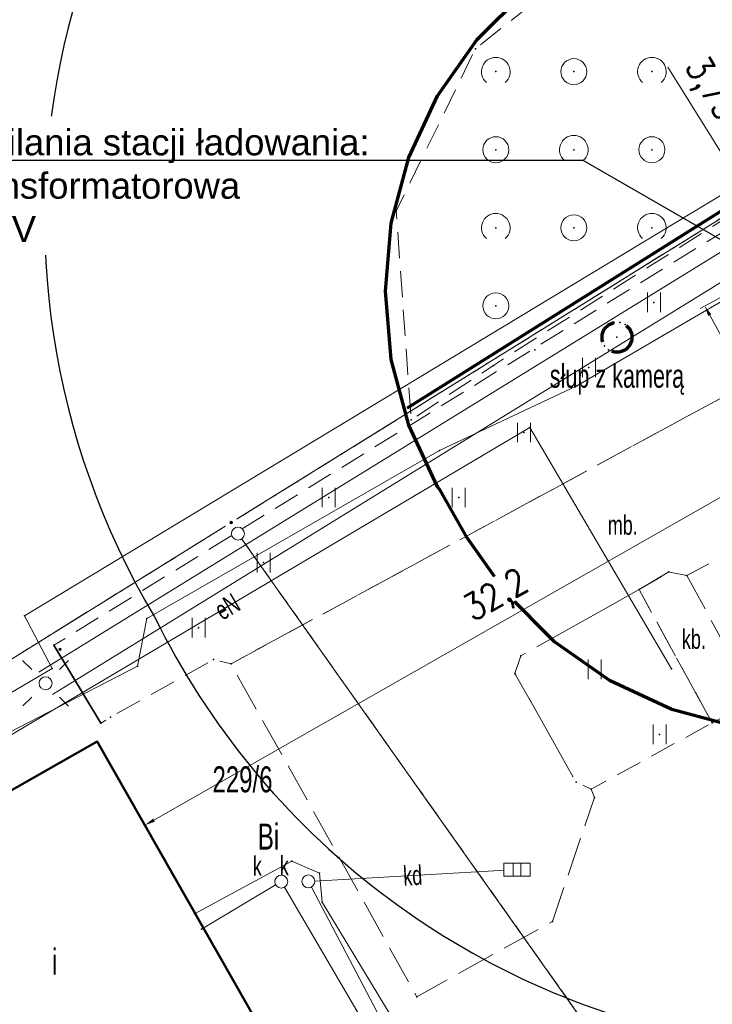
# Model space of a CAD drawing. Header units: millimetres. Extents: x 1588 to 3130, y 391 to 546.
# Tile 3 of 12: x 1659 to 1685, y 410 to 448. Entities that reach past the tile are written whole.
import ezdxf
from ezdxf import colors
from ezdxf.entities.mleader import LeaderData, LeaderLine
from ezdxf.enums import TextEntityAlignment as Align
from ezdxf.math import Vec2, Vec3

# ---------------------------------------------------------------- set-up
doc = ezdxf.new("R2010")
doc.units = ezdxf.units.MM
doc.set_wipeout_variables(frame=1)
for name, pattern in [('L_0_02', [0]), ('L_0_03', [1, 0.5, -0.5]), ('L_0_04', [1.5, 1, -0.5]), ('L_0_06', [2, 1.5, -0.5])]:
    doc.linetypes.add(name, pattern=pattern)
doc.layers.add('_Energa Invest-opisy', color=7, linetype='Continuous', lineweight=50, transparency=0.65)
for name, color, linetype, lineweight in [('EGB_DzialkaEwidencyjna', 7, 'L_0_02', 18), ('EGB_KonturKlasyfikacyjny', 82, 'L_0_06', 18), ('EGB_KonturUzytkuGruntowego', 96, 'L_0_03', 18), ('EGB_PunktGraniczny', 7, 'Continuous', 18), ('EL-wymiary', 190, 'Continuous', 13), ('GES_PrzewodElektroenergetyczny', 1, 'Continuous', 18), ('GES_PrzewodKanalizacyjny', 36, 'Continuous', 18), ('GES_PrzewodTelekomunikacyjny', 30, 'Continuous', 18), ('GES_PrzewodWodociagowy', 5, 'Continuous', 18), ('GES_UrzadzeniaSiecElektroenergetyczna_P', 7, 'Continuous', 18), ('GES_UrzadzeniaSiecKanalizacyjna_P', 7, 'Continuous', 18), ('KR_ObiektKarto', 7, 'Continuous', 18), ('MPZP', 203, 'Continuous', 50), ('OT_BudynekNiewykazanyWEGIB', 7, 'Continuous', 18), ('OT_Komunikacja', 7, 'Continuous', 18), ('OT_Ogrodzenia', 7, 'Continuous', 18), ('OT_Rzedna', 7, 'Continuous', 18), ('OT_ZagospodarowanieTerenu', 7, 'Continuous', 18), ('Zakres', 176, 'Continuous', 70)]:
    doc.layers.add(name, color=color, linetype=linetype, lineweight=lineweight)
doc.layers.add('EL- pomocnicze', color=6, linetype='Continuous', plot=False)
doc.layers.add('slup_z_kamera_dla_proj', color=193, linetype='L_0_04', lineweight=70, plot=False)
doc.styles.add('GW_OPISY', font='romans.shx', dxfattribs={"width": 0.85})
doc.styles.get("Standard").update_dxf_attribs({"font": 'arial.ttf'})
doc.linetypes.add('L_0_15_SHX', pattern='A,0,-0.375,-0.75,-0.75,-0.75,-0.75,-0.75,[1,ODGK.6640.525.2025 MAPA ROBOCZA.shx,S=0.05,R=0,X=0,Y=0],-0.75,-0.75,-0.75,-0.75,-0.375', length=7.5)
doc.dimstyles.new('GW_WYMIAR', dxfattribs={"dimtxt": 1, "dimasz": 0.8, "dimexe": 0.2, "dimexo": 0.3, "dimgap": 0.3, "dimtad": 1, "dimtxsty": 'GW_OPISY', "dimcen": 2.5, "dimclrd": 256, "dimclre": 256, "dimadec": 0, "dimazin": 0, "dimtfac": 1, "dimtmove": 0, "dimatfit": 3, "dimfxl": 1, "dimtfill": 1, "dimtfillclr": 2, "dimlwd": -1, "dimlwe": 18, "dimarcsym": 0})

# ---------------------------------------------------------------- blocks, each defined once
blk = doc.blocks.new('L_0_02_2')
at = {"color": 0}
blk.add_point((0, 0), dxfattribs=at)
blk = doc.blocks.new('L_0_02_1')
at = {"color": 0}
blk.add_point((0, 0), dxfattribs=at)
blk = doc.blocks.new('OTZT_S')
at = {"color": 0, "linetype": 'Continuous', "lineweight": 18, "flags": 128}
for points in [[(-0.5, -0.75), (-0.5, 0.75)], [(0.5, 0.75), (0.5, -0.75)]]:
    blk.add_lwpolyline(points, dxfattribs=at)
blk = doc.blocks.new('OTZK_1')
at = {"color": 0, "linetype": 'Continuous', "lineweight": 18}
blk.add_arc((0, 0), 1.1, 311.18593, 228.81407, dxfattribs=at)
blk = doc.blocks.new('OTZZ_2')
at = {"color": 0, "linetype": 'Continuous', "lineweight": 18}
blk.add_circle((0, 0), 1, dxfattribs=at)
blk = doc.blocks.new('EGPG_N')
at = {"color": 0, "linetype": 'Continuous', "lineweight": 13}
blk.add_wipeout([(0, -0.5), (0.25, -0.433), (0.433, -0.25), (0.5, 0), (0.433, 0.25), (0.25, 0.433), (0, 0.5), (-0.25, 0.433), (-0.433, 0.25), (-0.5, 0), (-0.433, -0.25), (-0.25, -0.433)], dxfattribs=at)
at = {"linetype": 'Continuous', "lineweight": 13}
blk.add_hatch(color=0, dxfattribs=at).paths.add_polyline_path([(0, -0.1, 1), (0, 0.1, 1)])
at = {"color": 0, "linetype": 'Continuous', "lineweight": 13}
blk.add_circle((0, 0), 0.1, dxfattribs=at)
blk = doc.blocks.new('EGPG_S')
at = {"color": 0, "linetype": 'Continuous', "lineweight": 18}
blk.add_wipeout([(0, -0.5), (0.25, -0.433), (0.433, -0.25), (0.5, 0), (0.433, 0.25), (0.25, 0.433), (0, 0.5), (-0.25, 0.433), (-0.433, 0.25), (-0.5, 0), (-0.433, -0.25), (-0.25, -0.433)], dxfattribs=at)
blk.add_circle((0, 0), 0.5, dxfattribs=at)
blk = doc.blocks.new('SUEO')
at = {"color": 0, "linetype": 'Continuous', "lineweight": 18, "flags": 128}
for points in [[(-1.06, 1.06), (-1.76, 1.76)], [(1.76, 1.76), (1.06, 1.06)], [(-1.74, -1.74), (-1.06, -1.06)], [(1.06, -1.06), (1.76, -1.76)]]:
    blk.add_lwpolyline(points, dxfattribs=at)
at = {"color": 0, "linetype": 'Continuous', "lineweight": 18}
blk.add_wipeout([(0, -0.5), (0.25, -0.433), (0.433, -0.25), (0.5, 0), (0.433, 0.25), (0.25, 0.433), (0, 0.5), (-0.25, 0.433), (-0.433, 0.25), (-0.5, 0), (-0.433, -0.25), (-0.25, -0.433)], dxfattribs=at)
blk.add_circle((0, 0), 0.5, dxfattribs=at)
blk = doc.blocks.new('SUKK')
at = {"color": 0, "linetype": 'Continuous', "lineweight": 18}
blk.add_wipeout([(1, 0.5), (1, -0.5), (-1, -0.5), (-1, 0.5)], dxfattribs=at)
at = {"color": 0, "linetype": 'Continuous', "lineweight": 18, "flags": 128}
blk.add_lwpolyline([(1, 0.5), (1, -0.5), (-1, -0.5), (-1, 0.5), (1, 0.5)], close=True, dxfattribs=at)
for points in [[(-0.3, 0.5), (-0.3, -0.5)], [(0.3, 0.5), (0.3, -0.5)]]:
    blk.add_lwpolyline(points, dxfattribs=at)
blk = doc.blocks.new('SUKS')
at = {"color": 0, "linetype": 'Continuous', "lineweight": 18}
blk.add_wipeout([(0, -0.5), (0.25, -0.433), (0.433, -0.25), (0.5, 0), (0.433, 0.25), (0.25, 0.433), (0, 0.5), (-0.25, 0.433), (-0.433, 0.25), (-0.5, 0), (-0.433, -0.25), (-0.25, -0.433)], dxfattribs=at)
blk.add_circle((0, 0), 0.5, dxfattribs=at)
blk = doc.blocks.new('OTRN')
at = {"linetype": 'Continuous', "lineweight": 13}
blk.add_hatch(color=0, dxfattribs=at).paths.add_polyline_path([(0, -0.091, 1), (0, 0.091, 1)])
at = {"color": 0, "linetype": 'Continuous', "lineweight": 13}
blk.add_circle((0, 0), 0.0906, dxfattribs=at)
blk = doc.blocks.new('*D31')
at = {"layer": 'Defpoints', "color": 0, "transparency": 16777216}
for p in [(1687.396, 438.551), (1689.498, 434.674), (1687.129, 433.389)]:
    blk.add_point(p, dxfattribs=at)
at = {"layer": 'EL-wymiary', "lineweight": 18, "transparency": 16777216}
for p, q in [((1687.132, 438.408), (1684.851, 437.171)), ((1689.234, 434.531), (1686.953, 433.294))]:
    blk.add_line(p, q, dxfattribs=at)
at = {"layer": 'EL-wymiary', "transparency": 16777216}
blk.add_line((1685.217, 436.915), (1686.938, 433.741), dxfattribs=at)
for points in [[(1685.276, 436.946), (1685.158, 436.883), (1685.026, 437.266)], [(1686.997, 433.772), (1686.879, 433.709), (1687.129, 433.389)]]:
    blk.add_solid(points, dxfattribs=at)
at = {"layer": 'EL-wymiary', "color": 0, "transparency": 16777216, "insert": (1686.865, 435.754), "char_height": 1, "attachment_point": 5, "rotation": 298.4675, "style": 'GW_OPISY', "bg_fill": 3, "box_fill_scale": 1.1, "bg_fill_color": 256, "bg_fill_true_color": 13158600, "bg_fill_transparency": 0}
blk.add_mtext('4,41', dxfattribs=at)
blk = doc.blocks.new('*D32')
at = {"layer": 'Defpoints', "color": 0, "transparency": 16777216}
for p in [(1689.901, 436.03), (1661.928, 420.085), (1663.509, 417.311)]:
    blk.add_point(p, dxfattribs=at)
at = {"layer": 'EL-wymiary', "lineweight": 18, "transparency": 16777216}
for p, q in [((1690.049, 435.769), (1691.581, 433.081)), ((1662.077, 419.825), (1663.609, 417.137))]:
    blk.add_line(p, q, dxfattribs=at)
at = {"layer": 'EL-wymiary', "transparency": 16777216}
blk.add_line((1691.135, 433.057), (1663.857, 417.509), dxfattribs=at)
for points in [[(1691.102, 433.115), (1691.168, 432.999), (1691.482, 433.255)], [(1663.824, 417.567), (1663.89, 417.451), (1663.509, 417.311)]]:
    blk.add_solid(points, dxfattribs=at)
at = {"layer": 'EL-wymiary', "color": 0, "transparency": 16777216, "insert": (1677.052, 426.061), "char_height": 1, "attachment_point": 5, "rotation": 29.6831, "style": 'GW_OPISY', "bg_fill": 3, "box_fill_scale": 1.1, "bg_fill_color": 256, "bg_fill_true_color": 13158600, "bg_fill_transparency": 0}
blk.add_mtext('32,2', dxfattribs=at)
blk = doc.blocks.new('*D33')
at = {"layer": 'Defpoints', "color": 0, "transparency": 16777216}
for p in [(1686.774, 441.332), (1686.783, 441.338), (1688.752, 438.149)]:
    blk.add_point(p, dxfattribs=at)
at = {"layer": 'EL-wymiary', "transparency": 16777216}
for p, q in [((1686.783, 441.338), (1683.611, 446.445)), ((1688.55, 438.494), (1686.994, 440.998))]:
    blk.add_line(p, q, dxfattribs=at)
at = {"layer": 'EL-wymiary', "lineweight": 18, "transparency": 16777216}
for p, q in [((1687.029, 441.491), (1686.953, 441.444)), ((1689.006, 438.307), (1688.931, 438.26))]:
    blk.add_line(p, q, dxfattribs=at)
at = {"layer": 'EL-wymiary', "transparency": 16777216}
for points in [[(1687.051, 441.033), (1686.937, 440.963), (1686.783, 441.338)], [(1688.606, 438.529), (1688.493, 438.459), (1688.761, 438.154)]]:
    blk.add_solid(points, dxfattribs=at)
at = {"layer": 'EL-wymiary', "color": 0, "transparency": 16777216, "insert": (1685.213, 445.562), "char_height": 1, "attachment_point": 5, "rotation": 301.8468, "style": 'GW_OPISY', "bg_fill": 3, "box_fill_scale": 1.1, "bg_fill_color": 256, "bg_fill_true_color": 13158600, "bg_fill_transparency": 0}
blk.add_mtext('3,75', dxfattribs=at)

msp = doc.modelspace()

# ---------------------------------------------------------------- linework, layer by layer
for p in [(1676.261, 447.487), (1676.211, 447.145), (1676.996, 446.27), (1679.996, 446.27), (1682.996, 446.27), (1674.761, 445.345), (1676.996, 443.27), (1679.996, 443.27), (1682.996, 443.27), (1673.656, 442.976), (1673.171, 440.915), (1672.979, 440.45), (1676.996, 440.27), (1679.996, 440.27), (1682.996, 440.27), (1672.753, 437.83), (1683.074, 437.403), (1676.996, 437.27), (1681.166, 436.383), (1681.325, 436.545), (1681.534, 436.633), (1681.76, 436.634), (1681.97, 436.549), (1682.131, 436.39), (1681.081, 436.173), (1681.083, 435.947), (1681.651, 436.064), (1682.22, 436.182), (1682.221, 435.955), (1678.501, 435.585), (1681.171, 435.739), (1681.332, 435.58), (1681.977, 435.584), (1682.136, 435.746), (1672.979, 435.211), (1681.542, 435.494), (1681.769, 435.496), (1676.902, 434.983), (1680.574, 434.903), (1680.111, 434.195), (1673.601, 433.345), (1673.741, 432.885), (1673.656, 432.685), (1678.301, 432.595), (1678.074, 432.403), (1674.831, 431.715), (1674.761, 430.315), (1670.574, 429.903), (1674.855, 430.181), (1675.574, 429.903), (1675.901, 428.355), (1668.074, 427.403), (1683.651, 427.045), (1684.341, 426.905), (1677.401, 426.214), (1682.501, 426.365), (1658.885, 425.352), (1663.581, 425.255), (1665.574, 424.903), (1660.011, 424.225), (1679.249, 424.365), (1677.961, 423.825), (1663.231, 423.425), (1666.141, 423.675), (1666.821, 423.515), (1677.731, 423.145), (1680.794, 423.303), (1683.751, 423.325), (1681.391, 422.865), (1683.761, 421.76), (1661.821, 421.235), (1662.181, 421.465), (1685.311, 421.245), (1683.294, 420.803), (1661.671, 420.535), (1680.081, 418.965), (1680.661, 418.695), (1680.791, 418.375), (1669.161, 415.925), (1670.321, 414.355), (1665.421, 413.905), (1679.171, 413.615), (1665.691, 413.315), (1673.961, 410.715)]:
    msp.add_point(p)
at = {"layer": 'EGB_DzialkaEwidencyjna', "linetype": 'Continuous', "lineweight": 18}
for p, q in [((1709.961, 455.735), (1666.824, 428.94)), ((1666.824, 428.94), (1709.961, 455.735)), ((1666.824, 428.94), (1652.087, 419.786)), ((1652.087, 419.786), (1666.824, 428.94)), ((1667.087, 428.516), (1666.824, 428.94)), ((1666.824, 428.94), (1667.087, 428.516)), ((1685.42, 402.628), (1667.087, 428.516)), ((1667.087, 428.516), (1685.42, 402.628))]:
    msp.add_line(p, q, dxfattribs=at)
at = {"layer": 'EGB_KonturKlasyfikacyjny', "color": 82, "linetype": 'L_0_06', "lineweight": 18, "flags": 128}
msp.add_lwpolyline([(1650.998, 422.12), (1650.164, 424.135), (1649.508, 426.215), (1648.831, 428.74), (1648.359, 430.87), (1648.072, 433.057), (1647.846, 435.676), (1647.753, 437.83), (1647.846, 439.985), (1648.072, 442.604), (1648.359, 444.791), (1648.831, 446.921), (1649.508, 449.446), (1650.164, 451.526), (1650.998, 453.541), (1652.103, 455.911), (1653.11, 457.845), (1654.282, 459.685), (1655.782, 461.827), (1657.11, 463.557), (1658.583, 465.165), (1660.432, 467.014), (1662.04, 468.487), (1663.77, 469.815), (1665.912, 471.315), (1667.751, 472.487), (1668.798, 473.031), (1669.222, 473.26), (1669.331, 473.309), (1669.531, 473.413), (1669.898, 473.61), (1673.988, 475.65), (1674.663, 475.94), (1675.276, 476.247), (1676.841, 476.92), (1678.161, 477.443), (1680.241, 478.099), (1681.129, 478.337), (1692.889, 484.891), (1693.202, 485.352), (1709.961, 455.735), (1666.824, 428.94), (1652.087, 419.786)], close=True, dxfattribs=at)
at = {"layer": 'EGB_KonturUzytkuGruntowego', "color": 96, "linetype": 'L_0_03', "lineweight": 18, "flags": 128}
for points in [[(1650.998, 422.12), (1650.164, 424.135), (1649.508, 426.215), (1648.831, 428.74), (1648.359, 430.87), (1648.072, 433.057), (1647.846, 435.676), (1647.753, 437.83), (1647.846, 439.985), (1648.072, 442.604), (1648.359, 444.791), (1648.831, 446.921), (1649.508, 449.446), (1650.164, 451.526), (1650.998, 453.541), (1652.103, 455.911), (1653.11, 457.845), (1654.282, 459.685), (1655.782, 461.827), (1657.11, 463.557), (1658.583, 465.165), (1660.432, 467.014), (1662.04, 468.487), (1663.77, 469.815), (1665.912, 471.315), (1667.751, 472.487), (1668.798, 473.031), (1669.222, 473.26), (1669.331, 473.309), (1669.531, 473.413), (1669.898, 473.61), (1673.988, 475.65), (1674.663, 475.94), (1675.276, 476.247), (1676.841, 476.92), (1678.161, 477.443), (1680.241, 478.099), (1681.129, 478.337), (1692.889, 484.891), (1693.202, 485.352), (1709.961, 455.735), (1666.824, 428.94), (1652.087, 419.786)], [(1709.961, 455.735), (1731.977, 469.446), (1744.68, 428.9), (1685.42, 402.628), (1667.087, 428.516), (1666.824, 428.94)], [(1688.891, 395.855), (1686.712, 395.951), (1684.108, 396.179), (1681.945, 396.463), (1679.816, 396.935), (1677.291, 397.612), (1675.211, 398.268), (1673.196, 399.102), (1670.826, 400.207), (1668.891, 401.214), (1667.052, 402.386), (1664.91, 403.886), (1663.18, 405.214), (1661.572, 406.687), (1659.723, 408.536), (1658.25, 410.144), (1656.922, 411.874), (1655.422, 414.016), (1654.25, 415.855), (1653.278, 417.552), (1653.11, 417.815), (1652.103, 419.75), (1652.087, 419.786), (1666.824, 428.94), (1667.087, 428.516), (1685.42, 402.628), (1689.121, 397.401), (1690.175, 395.912)]]:
    msp.add_lwpolyline(points, close=True, dxfattribs=at)
at = {"layer": 'EGB_PunktGraniczny'}
msp.add_point((1666.824, 428.94), dxfattribs=at)
at = {"layer": 'GES_PrzewodElektroenergetyczny', "lineweight": 18}
for p, q in [((1659.429, 423.191), (1688.068, 440.841)), ((1659.954, 422.34), (1688.594, 439.99))]:
    msp.add_line(p, q, dxfattribs=at)
at = {"layer": 'GES_PrzewodElektroenergetyczny', "color": 1, "linetype": 'Continuous', "lineweight": 18, "flags": 128}
for points in [[(1727.481, 456.905), (1724.661, 461.505), (1694.101, 442.845), (1691.621, 440.915), (1680.111, 434.195), (1674.831, 431.715), (1663.581, 425.255), (1663.231, 423.425), (1652.952, 418.12)], [(1655.937, 417.267), (1655.046, 418.831), (1678.301, 432.595), (1683.751, 423.325)]]:
    msp.add_lwpolyline(points, dxfattribs=at)
at = {"layer": 'GES_PrzewodKanalizacyjny', "color": 36, "linetype": 'Continuous', "lineweight": 18, "flags": 128}
for points in [[(1669.791, 415.155), (1677.811, 415.605)], [(1665.691, 413.315), (1668.751, 415.145), (1679.333, 397.065)], [(1669.791, 415.155), (1674.261, 406.675), (1680.071, 397.195), (1679.863, 396.925)]]:
    msp.add_lwpolyline(points, dxfattribs=at)
at = {"layer": 'GES_PrzewodTelekomunikacyjny', "color": 30, "linetype": 'Continuous', "lineweight": 18, "flags": 128}
msp.add_lwpolyline([(1759.704, 485.581), (1726.935, 465.826), (1685.887, 441.666), (1658.885, 425.352), (1659.948, 423.332), (1653.983, 419.84), (1655.59, 417.069)], dxfattribs=at)
at = {"layer": 'GES_PrzewodWodociagowy', "color": 5, "linetype": 'Continuous', "lineweight": 18, "flags": 128}
msp.add_lwpolyline([(1665.421, 413.905), (1669.161, 415.925), (1670.221, 415.465), (1670.321, 414.355), (1680.591, 397.395), (1681.032, 396.666)], dxfattribs=at)
at = {"layer": 'GES_UrzadzeniaSiecElektroenergetyczna_P'}
msp.add_point((1659.691, 422.765), dxfattribs=at)
at = {"layer": 'GES_UrzadzeniaSiecKanalizacyjna_P', "color": 36}
for p in [(1677.811, 415.605), (1668.751, 415.145), (1669.791, 415.155)]:
    msp.add_point(p, dxfattribs=at)
at = {"layer": 'MPZP', "linetype": 'Continuous', "lineweight": 70, "flags": 128}
msp.add_lwpolyline([(1673.601, 433.345), (1709.691, 456.005), (1706.951, 463.955)], dxfattribs=at)
at = {"layer": 'OT_BudynekNiewykazanyWEGIB', "color": 7, "linetype": 'Continuous', "lineweight": 50, "flags": 128}
msp.add_lwpolyline([(1663.18, 405.214), (1661.572, 406.687), (1659.723, 408.536), (1658.25, 410.144), (1656.922, 411.874), (1655.422, 414.016), (1654.25, 415.855), (1654.056, 416.195), (1661.671, 420.535), (1669.273, 407.2), (1664.292, 404.361)], close=True, dxfattribs=at)
at = {"layer": 'OT_Komunikacja', "color": 7, "linetype": 'L_0_06', "lineweight": 18, "flags": 128}
for points in [[(1680.661, 418.695), (1680.791, 418.375), (1679.171, 413.615), (1673.961, 410.715), (1666.821, 423.515), (1693.821, 438.155), (1696.931, 431.015), (1693.531, 429.535), (1692.041, 430.665), (1690.461, 430.725), (1689.091, 429.995), (1688.471, 429.135), (1684.341, 426.905), (1683.651, 427.045), (1682.501, 426.365), (1677.961, 423.825), (1677.731, 423.145), (1680.081, 418.965)], [(1682.501, 426.365), (1683.651, 427.045), (1684.341, 426.905), (1686.721, 422.535), (1686.521, 421.865), (1685.311, 421.245)]]:
    msp.add_lwpolyline(points, close=True, dxfattribs=at)
at = {"layer": 'OT_Ogrodzenia', "linetype": 'Continuous', "lineweight": 35}
msp.add_line((1660.011, 424.225), (1661.821, 421.235), dxfattribs=at)
at = {"layer": 'OT_Ogrodzenia', "linetype": 'L_0_15_SHX', "lineweight": 35}
msp.add_line((1660.011, 424.225), (1661.821, 421.235), dxfattribs=at)
at = {"layer": 'OT_Rzedna'}
msp.add_point((1660.251, 424.065), dxfattribs=at)
at = {"layer": 'OT_ZagospodarowanieTerenu', "color": 7, "linetype": 'L_0_04', "lineweight": 18, "flags": 128}
for points in [[(1703.431, 462.095), (1707.989, 454.797), (1689.013, 442.659), (1676.902, 434.983), (1673.741, 432.885), (1673.171, 440.915), (1676.211, 447.145), (1681.501, 451.325), (1690.221, 454.575)], [(1661.821, 421.235), (1660.011, 424.225), (1717.441, 459.715), (1724.791, 460.465), (1693.531, 441.495), (1703.541, 418.505), (1708.411, 417.075), (1712.011, 418.725), (1712.671, 418.425), (1712.431, 417.735), (1706.901, 415.335), (1705.361, 415.125), (1703.921, 415.685), (1703.351, 416.245), (1696.931, 431.015), (1693.821, 438.155), (1666.821, 423.515), (1666.141, 423.675), (1662.181, 421.465)], [(1682.501, 426.365), (1685.311, 421.245), (1680.661, 418.695), (1680.081, 418.965), (1677.731, 423.145), (1677.961, 423.825)]]:
    msp.add_lwpolyline(points, close=True, dxfattribs=at)
at = {"layer": 'slup_z_kamera_dla_proj', "lineweight": 70, "flags": 128}
msp.add_lwpolyline([(1682.221, 435.955), (1682.136, 435.746), (1681.977, 435.584), (1681.769, 435.496), (1681.542, 435.494), (1681.332, 435.58), (1681.171, 435.739), (1681.083, 435.947), (1681.081, 436.173), (1681.166, 436.383), (1681.325, 436.545), (1681.534, 436.633), (1681.76, 436.634), (1681.97, 436.549), (1682.131, 436.39), (1682.22, 436.182)], close=True, dxfattribs=at)
at = {"layer": 'Zakres', "linetype": 'Continuous', "lineweight": 70, "flags": 128}
msp.add_lwpolyline([(1686.287, 421.083), (1683.761, 421.76), (1681.391, 422.865), (1679.249, 424.365), (1677.401, 426.214), (1675.901, 428.355), (1674.855, 430.181), (1674.761, 430.315), (1673.656, 432.685), (1672.979, 435.211), (1672.753, 437.83), (1672.979, 440.45), (1673.656, 442.976), (1674.761, 445.345), (1676.261, 447.487), (1678.109, 449.336)], dxfattribs=at)

# ---------------------------------------------------------------- block references
at = {"layer": 'EGB_DzialkaEwidencyjna', "color": 7, "linetype": 'Continuous'}
for name, p, xscale, yscale, zscale, rotation in [('L_0_02_2', (1666.824, 428.94), 0.5, 0.5, 0.5, 31.85), ('L_0_02_1', (1666.824, 428.94), 0.4999999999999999, 0.4999999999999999, 0.4999999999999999, 211.8500000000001), ('L_0_02_1', (1666.824, 428.94), 0.5, 0.5, 0.5, 31.85), ('L_0_02_2', (1666.824, 428.94), 0.4999999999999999, 0.4999999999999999, 0.4999999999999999, 301.86), ('L_0_02_2', (1666.824, 428.94), 0.4999999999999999, 0.4999999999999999, 0.4999999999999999, 211.8500000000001), ('L_0_02_1', (1666.824, 428.94), 0.4999999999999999, 0.4999999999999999, 0.4999999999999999, 301.86), ('L_0_02_2', (1667.087, 428.516), 0.5, 0.5, 0.5, 305.3), ('L_0_02_1', (1667.087, 428.516), 0.5, 0.5, 0.5, 121.86), ('L_0_02_2', (1667.087, 428.516), 0.5, 0.5, 0.5, 121.86), ('L_0_02_1', (1667.087, 428.516), 0.5, 0.5, 0.5, 305.3)]:
    msp.add_blockref(name, p, dxfattribs=dict(at, xscale=xscale, yscale=yscale, zscale=zscale, rotation=rotation))
at = {"layer": 'KR_ObiektKarto', "linetype": 'Continuous', "xscale": 0.5, "yscale": 0.5, "zscale": 0.5}
for name, p in [('OTZK_1', (1676.996, 446.27)), ('OTZZ_2', (1679.996, 446.27)), ('OTZK_1', (1682.996, 446.27)), ('OTZZ_2', (1676.996, 443.27)), ('OTZK_1', (1679.996, 443.27)), ('OTZZ_2', (1682.996, 443.27)), ('OTZK_1', (1676.996, 440.27)), ('OTZK_1', (1682.996, 440.27)), ('OTZZ_2', (1679.996, 440.27)), ('OTZT_S', (1683.074, 437.403)), ('OTZZ_2', (1676.996, 437.27)), ('OTZT_S', (1680.574, 434.903)), ('OTZT_S', (1678.074, 432.403)), ('OTZT_S', (1670.574, 429.903)), ('OTZT_S', (1675.574, 429.903)), ('OTZT_S', (1668.074, 427.403)), ('OTZT_S', (1665.574, 424.903)), ('OTZT_S', (1680.794, 423.303)), ('OTZT_S', (1683.294, 420.803))]:
    msp.add_blockref(name, p, dxfattribs=at)
at = {"layer": 'OT_Rzedna', "linetype": 'Continuous', "xscale": 0.5, "yscale": 0.5, "zscale": 0.5}
msp.add_blockref('OTRN', (1660.251, 424.065), dxfattribs=at)

# ---------------------------------------------------------------- texts
at = {"layer": 'EGB_DzialkaEwidencyjna', "color": 7, "lineweight": 20, "width": 0.66}
msp.add_text('229/6', height=1, rotation=-360, dxfattribs=at).set_placement((1667.261, 419.075), align=Align.MIDDLE_CENTER)
at = {"layer": 'EGB_KonturUzytkuGruntowego', "color": 96, "lineweight": 20, "width": 0.66}
msp.add_text('Bi', height=1, rotation=-360, dxfattribs=at).set_placement((1668.261, 416.875), align=Align.MIDDLE_CENTER)
at = {"layer": 'GES_PrzewodElektroenergetyczny', "color": 1, "lineweight": 15, "width": 0.66}
msp.add_text('eN', height=0.75, rotation=30.6, dxfattribs=at).set_placement((1666.674, 425.713), align=Align.MIDDLE_CENTER)
at = {"layer": 'GES_PrzewodKanalizacyjny', "color": 36, "lineweight": 15, "width": 0.66}
msp.add_text('kd', height=0.75, rotation=3.2, dxfattribs=at).set_placement((1673.801, 415.38), align=Align.MIDDLE_CENTER)
at = {"layer": 'GES_UrzadzeniaSiecKanalizacyjna_P', "color": 36, "lineweight": 15, "width": 0.66}
msp.add_text('k', height=0.75, dxfattribs=at).set_placement((1668.001, 415.145), align=Align.BOTTOM_RIGHT)
at = {"layer": 'OT_BudynekNiewykazanyWEGIB', "color": 7, "lineweight": 20, "width": 0.66}
msp.add_text('i', height=1, dxfattribs=at).set_placement((1660.042, 412.068), align=Align.MIDDLE_CENTER)
at = {"layer": 'OT_Komunikacja', "color": 7, "lineweight": 15, "width": 0.66}
for s, p in [('mb.', (1681.876, 428.847)), ('kb.', (1684.611, 424.465))]:
    msp.add_text(s, height=0.75, dxfattribs=at).set_placement(p, align=Align.MIDDLE_CENTER)
at = {"layer": 'slup_z_kamera_dla_proj', "lineweight": 18, "width": 0.66}
msp.add_text('słup z kamerą', height=0.9, dxfattribs=at).set_placement((1679.071, 435.025), align=Align.TOP_LEFT)

# ---------------------------------------------------------------- next in the draw order: block references
at = {"layer": 'EGB_PunktGraniczny', "linetype": 'Continuous', "xscale": 0.5, "yscale": 0.5, "zscale": 0.5}
msp.add_blockref('EGPG_N', (1666.824, 428.94), dxfattribs=at)
at = {"layer": 'GES_UrzadzeniaSiecElektroenergetyczna_P', "linetype": 'Continuous', "xscale": 0.5, "yscale": 0.5, "zscale": 0.5}
msp.add_blockref('SUEO', (1659.691, 422.765), dxfattribs=at)
at = {"layer": 'GES_UrzadzeniaSiecKanalizacyjna_P', "color": 36, "linetype": 'Continuous', "xscale": 0.5, "yscale": 0.5, "zscale": 0.5}
for name, p in [('SUKK', (1677.811, 415.605)), ('SUKS', (1668.751, 415.145)), ('SUKS', (1669.791, 415.155))]:
    msp.add_blockref(name, p, dxfattribs=at)

# ---------------------------------------------------------------- next in the draw order: dimensions: what is measured, and where the dimension line sits
at = {"layer": 'EL-wymiary'}
dim = msp.add_aligned_dim(p1=(1687.396, 438.551), p2=(1689.498, 434.674), distance=-2.695, dimstyle='GW_WYMIAR', override={"dimasz": 0.4}, dxfattribs=at)
dim.commit()
dim.dimension.update_dxf_attribs({"geometry": '*D31', "text_midpoint": (1686.865, 435.754)})

# ---------------------------------------------------------------- next in the draw order: linework, layer by layer
for p in [(1659.948, 423.332), (1670.221, 415.465)]:
    msp.add_point(p)
at = {"layer": 'EGB_PunktGraniczny'}
msp.add_point((1667.087, 428.516), dxfattribs=at)
at = {"layer": 'EL- pomocnicze'}
msp.add_arc((1690.81, 438.547, 0), 30, 206.1651, 311.4742, dxfattribs=at)

# ---------------------------------------------------------------- next in the draw order: texts
at = {"layer": 'GES_UrzadzeniaSiecKanalizacyjna_P', "color": 36, "lineweight": 15, "width": 0.66}
msp.add_text('k', height=0.75, dxfattribs=at).set_placement((1669.041, 415.155), align=Align.BOTTOM_RIGHT)

# ---------------------------------------------------------------- next in the draw order: dimensions: what is measured, and where the dimension line sits
at = {"layer": 'EL-wymiary'}
dim = msp.add_linear_dim(base=(1686.783, 441.338), p1=(1688.752, 438.149), p2=(1686.774, 441.332), angle=121.8468, dimstyle='GW_WYMIAR', override={"dimasz": 0.4}, dxfattribs=at)
dim.commit()
dim.dimension.update_dxf_attribs({"geometry": '*D33', "text_midpoint": (1684.453, 445.09), "dimtype": 161})

# ---------------------------------------------------------------- next in the draw order: block references
at = {"layer": 'EGB_PunktGraniczny', "linetype": 'Continuous', "xscale": 0.5, "yscale": 0.5, "zscale": 0.5}
msp.add_blockref('EGPG_S', (1667.087, 428.516), dxfattribs=at)

# ---------------------------------------------------------------- next in the draw order: linework, layer by layer
at = {"layer": 'EL- pomocnicze'}
msp.add_arc((1689.661, 440.666, 0.016), 30, 123.7563, 210.77, dxfattribs=at)

# ---------------------------------------------------------------- next in the draw order: dimensions: what is measured, and where the dimension line sits
at = {"layer": 'EL-wymiary'}
dim = msp.add_aligned_dim(p1=(1689.901, 436.03), p2=(1661.928, 420.085), distance=3.194, dimstyle='GW_WYMIAR', override={"dimasz": 0.4}, dxfattribs=at)
dim.commit()
dim.dimension.update_dxf_attribs({"geometry": '*D32', "text_midpoint": (1677.052, 426.061)})

# ---------------------------------------------------------------- next in the draw order: leaders
at = {"layer": '_Energa Invest-opisy', "linetype": 'Continuous', "lineweight": 0}
ml = msp.add_multileader_mtext('Standard', dxfattribs=at)
ml.set_content('{\\C256;\\c0;punkt zasilania stacji ładowania:\\Pstacja transformatorowa\\PANWIM EV}', color=256)
ml.set_leader_properties()
ml.build(insert=Vec2(0, 0))
ml.multileader.update_dxf_attribs({"has_text_frame": 1, "text_right_attachment_type": 6, "dogleg_length": 6.199, "arrow_head_size": 0.5, "scale": 0.5})
ctx = ml.context
ctx.base_point, ctx.scale, ctx.char_height, ctx.arrow_head_size, ctx.landing_gap_size, ctx.plane_origin, ctx.plane_x_axis, ctx.plane_y_axis = Vec3(1657.413, 443.555), 0.5, 1, 0.5, 0.09, Vec3(1631.465, 357.972), Vec3(1, 0.000049), Vec3(-0.000049, 1)
ctx.right_attachment = 6
notes = []
notes.append((ctx, [(1, (1, 1, 0), (1680.358, 442.857), (-1, -0.000049), 3.099, [(2, [(1690.601, 436.958)], 0, [])])]))
ctx.mtext.insert, ctx.mtext.text_direction, ctx.mtext.rotation, ctx.mtext.defined_height, ctx.mtext.flow_direction = Vec3(1652.264, 444.055), Vec3(1, 0.000049), 0.000049, 5.255, 5
ctx.mtext.has_bg_fill, ctx.mtext.bg_color, ctx.mtext.bg_scale_factor, ctx.mtext.bg_transparency, ctx.mtext.use_window_bg_color = 1, -1023410167, 1.5, 0, 1
for ctx, leaders in notes:
    for number, flags, end, landing, length, lines in leaders:
        leader = LeaderData()
        leader.index, (leader.has_last_leader_line, leader.has_dogleg_vector, leader.attachment_direction) = number, flags
        leader.last_leader_point, leader.dogleg_vector, leader.dogleg_length = Vec3(end), Vec3(landing), length
        for number, points, colour, breaks in lines:
            line = LeaderLine()
            line.index, line.vertices, line.color, line.breaks = number, Vec3.list(points), colors.encode_raw_color(colour), breaks
            leader.lines.append(line)
        ctx.leaders.append(leader)

doc.saveas('drawing.dxf')
